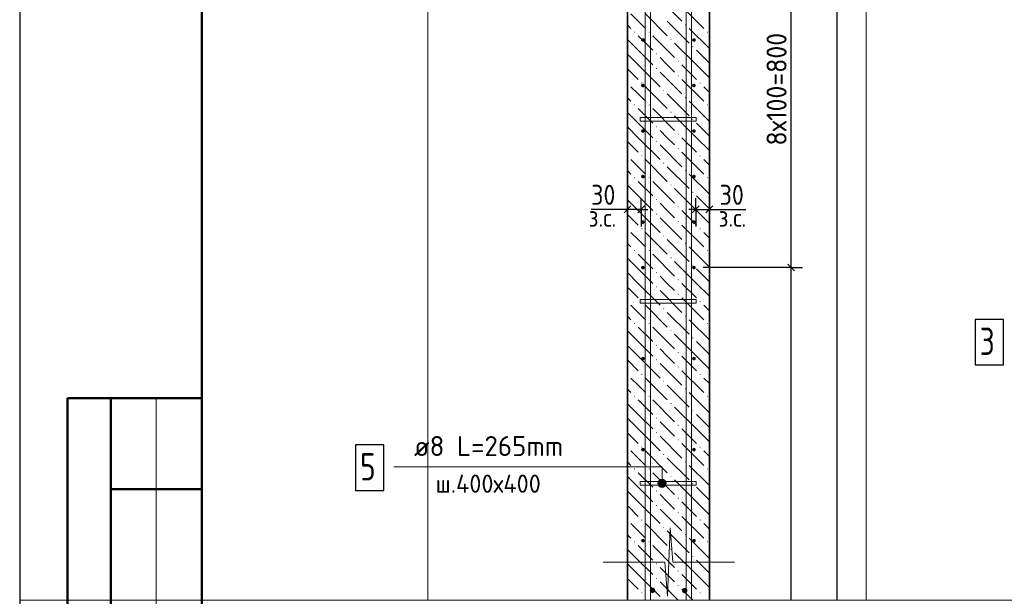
# Model space of a CAD drawing. Header units: millimetres. Extents: x 0 to 21005, y -5 to 14850.
# Tile 3 of 19: x 0 to 5407, y 6661 to 9828. Entities that reach past the tile are written whole.
import ezdxf

# ---------------------------------------------------------------- set-up
doc = ezdxf.new("R2010")
doc.units = ezdxf.units.MM
for name, color, linetype, lineweight in [('Standard', 7, 'Continuous', 25), ('Позиционная метка линия выноска', 7, 'Continuous', 13), ('Стена обрамление Г-обр.', 7, 'Continuous', 25), ('Стена фоновая арматура У1', 7, 'Continuous', 25), ('Стена фоновая арматура Х1', 7, 'Continuous', 25), ('Стена фоновая затяжка С-обр.', 7, 'Continuous', 25)]:
    doc.layers.add(name, color=color, linetype=linetype, lineweight=lineweight)
doc.layers.add('ЖБ Стена верхний уровень', color=7, linetype='Continuous', lineweight=25, true_color=0x006e00)
doc.layers.add('Размерная выноска', color=7, linetype='Continuous')
doc.styles.add('ISOCPEUR', font='txt')

msp = doc.modelspace()

# ---------------------------------------------------------------- hatches: boundary and pattern name
at = {"layer": 'ЖБ Стена верхний уровень', "linetype": 'Continuous', "lineweight": 18, "transparency": 33554687}
for points in [[(3653.3, 9799.9), (3656.6, 9803.2), (3659.9, 9799.9), (3656.6, 9796.7)], [(3373.3, 9759.9), (3376.6, 9763.2), (3379.9, 9759.9), (3376.6, 9756.7)], [(3453.3, 9759.9), (3456.6, 9763.2), (3459.9, 9759.9), (3456.6, 9756.7)], [(3773.3, 9759.9), (3776.6, 9763.2), (3779.9, 9759.9), (3776.6, 9756.7)], [(3573.3, 9719.9), (3576.6, 9723.2), (3579.9, 9719.9), (3576.6, 9716.7)], [(3693.4, 9679.9), (3696.6, 9683.2), (3699.9, 9679.9), (3696.6, 9676.7)], [(3493.4, 9639.9), (3496.6, 9643.2), (3499.9, 9639.9), (3496.6, 9636.7)], [(3613.3, 9599.9), (3616.6, 9603.2), (3619.9, 9599.9), (3616.6, 9596.7)], [(3493.4, 9559.9), (3496.6, 9563.2), (3499.9, 9559.9), (3496.6, 9556.7)], [(3613.3, 9519.9), (3616.6, 9523.2), (3619.9, 9519.9), (3616.6, 9516.7)], [(3337.6, 9482.1), (3339.9, 9479.9), (3337.6, 9477.7)], [(3413.3, 9479.9), (3416.6, 9483.2), (3419.9, 9479.9), (3416.6, 9476.7)], [(3733.4, 9479.9), (3736.6, 9483.2), (3739.9, 9479.9), (3736.6, 9476.7)], [(3533.4, 9439.9), (3536.6, 9443.2), (3539.9, 9439.9), (3536.6, 9436.7)], [(3373.3, 9359.9), (3376.6, 9363.2), (3379.9, 9359.9), (3376.6, 9356.7)], [(3453.3, 9359.9), (3456.6, 9363.2), (3459.9, 9359.9), (3456.6, 9356.7)], [(3653.3, 9399.9), (3656.6, 9403.2), (3659.9, 9399.9), (3656.6, 9396.7)], [(3773.3, 9359.9), (3776.6, 9363.2), (3779.9, 9359.9), (3776.6, 9356.7)], [(3573.3, 9319.9), (3576.6, 9323.2), (3579.9, 9319.9), (3576.6, 9316.7)], [(3693.4, 9279.9), (3696.6, 9283.2), (3699.9, 9279.9), (3696.6, 9276.7)], [(3493.4, 9239.9), (3496.6, 9243.2), (3499.9, 9239.9), (3496.6, 9236.7)], [(3613.3, 9199.9), (3616.6, 9203.2), (3619.9, 9199.9), (3616.6, 9196.7)], [(3493.4, 9159.9), (3496.6, 9163.2), (3499.9, 9159.9), (3496.6, 9156.7)], [(3613.3, 9119.9), (3616.6, 9123.2), (3619.9, 9119.9), (3616.6, 9116.7)], [(3337.6, 9082.1), (3339.9, 9079.9), (3337.6, 9077.7)], [(3413.3, 9079.9), (3416.6, 9083.2), (3419.9, 9079.9), (3416.6, 9076.7)], [(3533.4, 9039.9), (3536.6, 9043.2), (3539.9, 9039.9), (3536.6, 9036.7)], [(3733.4, 9079.9), (3736.6, 9083.2), (3739.9, 9079.9), (3736.6, 9076.7)], [(3653.3, 8999.9), (3656.6, 9003.2), (3659.9, 8999.9), (3656.6, 8996.7)], [(3373.3, 8959.9), (3376.6, 8963.2), (3379.9, 8959.9), (3376.6, 8956.7)], [(3453.3, 8959.9), (3456.6, 8963.2), (3459.9, 8959.9), (3456.6, 8956.7)], [(3573.3, 8919.9), (3576.6, 8923.2), (3579.9, 8919.9), (3576.6, 8916.7)], [(3773.3, 8959.9), (3776.6, 8963.2), (3779.9, 8959.9), (3776.6, 8956.7)], [(3693.4, 8879.9), (3696.6, 8883.2), (3699.9, 8879.9), (3696.6, 8876.7)], [(3493.4, 8839.9), (3496.6, 8843.2), (3499.9, 8839.9), (3496.6, 8836.7)], [(3493.4, 8759.9), (3496.6, 8763.2), (3499.9, 8759.9), (3496.6, 8756.7)], [(3613.3, 8799.9), (3616.6, 8803.2), (3619.9, 8799.9), (3616.6, 8796.7)], [(3613.3, 8719.9), (3616.6, 8723.2), (3619.9, 8719.9), (3616.6, 8716.7)], [(3337.6, 8682.1), (3339.9, 8679.9), (3337.6, 8677.7)], [(3413.3, 8679.9), (3416.6, 8683.2), (3419.9, 8679.9), (3416.6, 8676.7)], [(3733.4, 8679.9), (3736.6, 8683.2), (3739.9, 8679.9), (3736.6, 8676.7)], [(3533.4, 8639.9), (3536.6, 8643.2), (3539.9, 8639.9), (3536.6, 8636.7)], [(3653.3, 8599.9), (3656.6, 8603.2), (3659.9, 8599.9), (3656.6, 8596.7)], [(3373.3, 8559.9), (3376.6, 8563.2), (3379.9, 8559.9), (3376.6, 8556.7)], [(3453.3, 8559.9), (3456.6, 8563.2), (3459.9, 8559.9), (3456.6, 8556.7)], [(3773.3, 8559.9), (3776.6, 8563.2), (3779.9, 8559.9), (3776.6, 8556.7)], [(3573.3, 8519.9), (3576.6, 8523.2), (3579.9, 8519.9), (3576.6, 8516.7)], [(3493.4, 8439.9), (3496.6, 8443.2), (3499.9, 8439.9), (3496.6, 8436.7)], [(3693.4, 8479.9), (3696.6, 8483.2), (3699.9, 8479.9), (3696.6, 8476.7)], [(3613.3, 8399.9), (3616.6, 8403.2), (3619.9, 8399.9), (3616.6, 8396.7)], [(3493.4, 8359.9), (3496.6, 8363.2), (3499.9, 8359.9), (3496.6, 8356.7)], [(3337.6, 8282.1), (3339.9, 8279.9), (3337.6, 8277.7)], [(3413.3, 8279.9), (3416.6, 8283.2), (3419.9, 8279.9), (3416.6, 8276.7)], [(3613.3, 8319.9), (3616.6, 8323.2), (3619.9, 8319.9), (3616.6, 8316.7)], [(3733.4, 8279.9), (3736.6, 8283.2), (3739.9, 8279.9), (3736.6, 8276.7)], [(3533.4, 8239.9), (3536.6, 8243.2), (3539.9, 8239.9), (3536.6, 8236.7)], [(3653.3, 8199.9), (3656.6, 8203.2), (3659.9, 8199.9), (3656.6, 8196.7)], [(3373.3, 8159.9), (3376.6, 8163.2), (3379.9, 8159.9), (3376.6, 8156.7)], [(3453.3, 8159.9), (3456.6, 8163.2), (3459.9, 8159.9), (3456.6, 8156.7)], [(3573.3, 8119.9), (3576.6, 8123.2), (3579.9, 8119.9), (3576.6, 8116.7)], [(3773.3, 8159.9), (3776.6, 8163.2), (3779.9, 8159.9), (3776.6, 8156.7)], [(3693.4, 8079.9), (3696.6, 8083.2), (3699.9, 8079.9), (3696.6, 8076.7)], [(3493.4, 8039.9), (3496.6, 8043.2), (3499.9, 8039.9), (3496.6, 8036.7)], [(3613.3, 7999.9), (3616.6, 8003.2), (3619.9, 7999.9), (3616.6, 7996.7)], [(3493.4, 7959.9), (3496.6, 7963.2), (3499.9, 7959.9), (3496.6, 7956.7)], [(3613.3, 7919.9), (3616.6, 7923.2), (3619.9, 7919.9), (3616.6, 7916.7)], [(3337.6, 7882.1), (3339.9, 7879.9), (3337.6, 7877.7)], [(3413.3, 7879.9), (3416.6, 7883.2), (3419.9, 7879.9), (3416.6, 7876.7)], [(3533.4, 7839.9), (3536.6, 7843.2), (3539.9, 7839.9), (3536.6, 7836.7)], [(3733.4, 7879.9), (3736.6, 7883.2), (3739.9, 7879.9), (3736.6, 7876.7)], [(3653.3, 7799.9), (3656.6, 7803.2), (3659.9, 7799.9), (3656.6, 7796.7)], [(3373.3, 7759.9), (3376.6, 7763.2), (3379.9, 7759.9), (3376.6, 7756.7)], [(3453.3, 7759.9), (3456.6, 7763.2), (3459.9, 7759.9), (3456.6, 7756.7)], [(3773.3, 7759.9), (3776.6, 7763.2), (3779.9, 7759.9), (3776.6, 7756.7)], [(3573.3, 7719.9), (3576.6, 7723.2), (3579.9, 7719.9), (3576.6, 7716.7)], [(3693.4, 7679.9), (3696.6, 7683.2), (3699.9, 7679.9), (3696.6, 7676.7)], [(3493.4, 7639.9), (3496.6, 7643.2), (3499.9, 7639.9), (3496.6, 7636.7)], [(3613.3, 7599.9), (3616.6, 7603.2), (3619.9, 7599.9), (3616.6, 7596.7)], [(3493.4, 7559.9), (3496.6, 7563.2), (3499.9, 7559.9), (3496.6, 7556.7)], [(3613.3, 7519.9), (3616.6, 7523.2), (3619.9, 7519.9), (3616.6, 7516.7)], [(3337.6, 7482.1), (3339.9, 7479.9), (3337.6, 7477.7)], [(3413.3, 7479.9), (3416.6, 7483.2), (3419.9, 7479.9), (3416.6, 7476.7)], [(3733.4, 7479.9), (3736.6, 7483.2), (3739.9, 7479.9), (3736.6, 7476.7)], [(3533.4, 7439.9), (3536.6, 7443.2), (3539.9, 7439.9), (3536.6, 7436.7)], [(3373.3, 7359.9), (3376.6, 7363.2), (3379.9, 7359.9), (3376.6, 7356.7)], [(3453.3, 7359.9), (3456.6, 7363.2), (3459.9, 7359.9), (3456.6, 7356.7)], [(3653.3, 7399.9), (3656.6, 7403.2), (3659.9, 7399.9), (3656.6, 7396.7)], [(3773.3, 7359.9), (3776.6, 7363.2), (3779.9, 7359.9), (3776.6, 7356.7)], [(3573.3, 7319.9), (3576.6, 7323.2), (3579.9, 7319.9), (3576.6, 7316.7)], [(3693.4, 7279.9), (3696.6, 7283.2), (3699.9, 7279.9), (3696.6, 7276.7)], [(3493.4, 7239.9), (3496.6, 7243.2), (3499.9, 7239.9), (3496.6, 7236.7)], [(3613.3, 7199.9), (3616.6, 7203.2), (3619.9, 7199.9), (3616.6, 7196.7)], [(3493.4, 7159.9), (3496.6, 7163.2), (3499.9, 7159.9), (3496.6, 7156.7)], [(3613.3, 7119.9), (3616.6, 7123.2), (3619.9, 7119.9), (3616.6, 7116.7)], [(3337.6, 7082.1), (3339.9, 7079.9), (3337.6, 7077.7)], [(3413.3, 7079.9), (3416.6, 7083.2), (3419.9, 7079.9), (3416.6, 7076.7)], [(3533.4, 7039.9), (3536.6, 7043.2), (3539.9, 7039.9), (3536.6, 7036.7)], [(3733.4, 7079.9), (3736.6, 7083.2), (3739.9, 7079.9), (3736.6, 7076.7)], [(3653.3, 6999.9), (3656.6, 7003.2), (3659.9, 6999.9), (3656.6, 6996.7)], [(3373.3, 6959.9), (3376.6, 6963.2), (3379.9, 6959.9), (3376.6, 6956.7)], [(3453.3, 6959.9), (3456.6, 6963.2), (3459.9, 6959.9), (3456.6, 6956.7)], [(3573.3, 6919.9), (3576.6, 6923.2), (3579.9, 6919.9), (3576.6, 6916.7)], [(3773.3, 6959.9), (3776.6, 6963.2), (3779.9, 6959.9), (3776.6, 6956.7)], [(3693.4, 6879.9), (3696.6, 6883.2), (3699.9, 6879.9), (3696.6, 6876.7)], [(3493.4, 6839.9), (3496.6, 6843.2), (3499.9, 6839.9), (3496.6, 6836.7)], [(3493.4, 6759.9), (3496.6, 6763.2), (3499.9, 6759.9), (3496.6, 6756.7)], [(3613.3, 6799.9), (3616.6, 6803.2), (3619.9, 6799.9), (3616.6, 6796.7)], [(3613.3, 6719.9), (3616.6, 6723.2), (3619.9, 6719.9), (3616.6, 6716.7)], [(3337.6, 6682.1), (3339.9, 6679.9), (3337.6, 6677.7)], [(3413.3, 6679.9), (3416.6, 6683.2), (3419.9, 6679.9), (3416.6, 6676.7)], [(3733.4, 6679.9), (3736.6, 6683.2), (3739.9, 6679.9), (3736.6, 6676.7)]]:
    msp.add_hatch(color=7, dxfattribs=at).paths.add_polyline_path(points, flags=16)
at = {"layer": 'Позиционная метка линия выноска', "linetype": 'Continuous', "lineweight": 13, "transparency": 33554687}
for points in [[(3538.8, 7300.8), (3516.3, 7300.8), (3508.2, 7292.7)], [(3538.8, 7300.8), (3508.2, 7292.7), (3546.9, 7292.7)], [(3516.3, 7300.8), (3538.8, 7300.8), (3527.6, 7304)], [(3546.9, 7292.7), (3508.2, 7292.7), (3505.1, 7281.5)], [(3546.9, 7292.7), (3505.1, 7281.5), (3550.1, 7281.5)], [(3550.1, 7281.5), (3505.1, 7281.5), (3508.2, 7270.2)], [(3550.1, 7281.5), (3508.2, 7270.2), (3546.9, 7270.2)], [(3546.9, 7270.2), (3508.2, 7270.2), (3516.3, 7262.1)], [(3546.9, 7270.2), (3516.3, 7262.1), (3538.8, 7262.1)], [(3538.8, 7262.1), (3516.3, 7262.1), (3527.6, 7259)]]:
    msp.add_hatch(color=7, dxfattribs=at).paths.add_polyline_path(points)
at = {"layer": 'Стена обрамление Г-обр.', "linetype": 'Continuous', "lineweight": 13, "transparency": 33554687}
for points in [[(3490.1, 6694), (3489, 6699.7), (3485.7, 6704.6), (3480.9, 6707.8), (3475.1, 6709), (3469.4, 6707.8), (3464.5, 6704.6), (3461.3, 6699.7), (3460.1, 6694), (3461.3, 6688.2), (3464.5, 6683.4), (3469.4, 6680.1), (3475.1, 6679), (3480.9, 6680.1), (3485.7, 6683.4), (3489, 6688.2)], [(3667.2, 6692.1), (3666, 6697.8), (3662.8, 6702.7), (3657.9, 6705.9), (3652.2, 6707), (3646.4, 6705.9), (3641.6, 6702.7), (3638.3, 6697.8), (3637.2, 6692.1), (3638.3, 6686.3), (3641.6, 6681.4), (3646.4, 6678.2), (3652.2, 6677.1), (3657.9, 6678.2), (3662.8, 6681.4), (3666, 6686.3)]]:
    msp.add_hatch(color=7, dxfattribs=at).paths.add_polyline_path(points)
at = {"layer": 'Стена фоновая арматура У1', "linetype": 'Continuous', "lineweight": 13, "transparency": 33554687}
for points in [[(3432.6, 9716.5), (3431.9, 9720.3), (3429.7, 9723.5), (3426.4, 9725.7), (3422.6, 9726.5), (3418.8, 9725.7), (3415.5, 9723.5), (3413.4, 9720.3), (3412.6, 9716.5), (3413.4, 9712.6), (3415.5, 9709.4), (3418.8, 9707.2), (3422.6, 9706.5), (3426.4, 9707.2), (3429.7, 9709.4), (3431.9, 9712.6)], [(3712.6, 9716.5), (3711.9, 9720.3), (3709.7, 9723.5), (3706.4, 9725.7), (3702.6, 9726.5), (3698.8, 9725.7), (3695.5, 9723.5), (3693.4, 9720.3), (3692.6, 9716.5), (3693.4, 9712.6), (3695.5, 9709.4), (3698.8, 9707.2), (3702.6, 9706.5), (3706.4, 9707.2), (3709.7, 9709.4), (3711.9, 9712.6)], [(3432.6, 9466.5), (3431.9, 9470.3), (3429.7, 9473.5), (3426.4, 9475.7), (3422.6, 9476.5), (3418.8, 9475.7), (3415.5, 9473.5), (3413.4, 9470.3), (3412.6, 9466.5), (3413.4, 9462.6), (3415.5, 9459.4), (3418.8, 9457.2), (3422.6, 9456.5), (3426.4, 9457.2), (3429.7, 9459.4), (3431.9, 9462.6)], [(3712.6, 9466.5), (3711.9, 9470.3), (3709.7, 9473.5), (3706.4, 9475.7), (3702.6, 9476.5), (3698.8, 9475.7), (3695.5, 9473.5), (3693.4, 9470.3), (3692.6, 9466.5), (3693.4, 9462.6), (3695.5, 9459.4), (3698.8, 9457.2), (3702.6, 9456.5), (3706.4, 9457.2), (3709.7, 9459.4), (3711.9, 9462.6)], [(3432.6, 9216.5), (3431.9, 9220.3), (3429.7, 9223.5), (3426.4, 9225.7), (3422.6, 9226.5), (3418.8, 9225.7), (3415.5, 9223.5), (3413.4, 9220.3), (3412.6, 9216.5), (3413.4, 9212.6), (3415.5, 9209.4), (3418.8, 9207.2), (3422.6, 9206.5), (3426.4, 9207.2), (3429.7, 9209.4), (3431.9, 9212.6)], [(3712.6, 9216.5), (3711.9, 9220.3), (3709.7, 9223.5), (3706.4, 9225.7), (3702.6, 9226.5), (3698.8, 9225.7), (3695.5, 9223.5), (3693.4, 9220.3), (3692.6, 9216.5), (3693.4, 9212.6), (3695.5, 9209.4), (3698.8, 9207.2), (3702.6, 9206.5), (3706.4, 9207.2), (3709.7, 9209.4), (3711.9, 9212.6)], [(3432.6, 8966.5), (3431.9, 8970.3), (3429.7, 8973.5), (3426.4, 8975.7), (3422.6, 8976.5), (3418.8, 8975.7), (3415.5, 8973.5), (3413.4, 8970.3), (3412.6, 8966.5), (3413.4, 8962.6), (3415.5, 8959.4), (3418.8, 8957.2), (3422.6, 8956.5), (3426.4, 8957.2), (3429.7, 8959.4), (3431.9, 8962.6)], [(3712.6, 8966.5), (3711.9, 8970.3), (3709.7, 8973.5), (3706.4, 8975.7), (3702.6, 8976.5), (3698.8, 8975.7), (3695.5, 8973.5), (3693.4, 8970.3), (3692.6, 8966.5), (3693.4, 8962.6), (3695.5, 8959.4), (3698.8, 8957.2), (3702.6, 8956.5), (3706.4, 8957.2), (3709.7, 8959.4), (3711.9, 8962.6)], [(3432.6, 8716.5), (3431.9, 8720.3), (3429.7, 8723.5), (3426.4, 8725.7), (3422.6, 8726.5), (3418.8, 8725.7), (3415.5, 8723.5), (3413.4, 8720.3), (3412.6, 8716.5), (3413.4, 8712.6), (3415.5, 8709.4), (3418.8, 8707.2), (3422.6, 8706.5), (3426.4, 8707.2), (3429.7, 8709.4), (3431.9, 8712.6)], [(3712.6, 8716.5), (3711.9, 8720.3), (3709.7, 8723.5), (3706.4, 8725.7), (3702.6, 8726.5), (3698.8, 8725.7), (3695.5, 8723.5), (3693.4, 8720.3), (3692.6, 8716.5), (3693.4, 8712.6), (3695.5, 8709.4), (3698.8, 8707.2), (3702.6, 8706.5), (3706.4, 8707.2), (3709.7, 8709.4), (3711.9, 8712.6)], [(3432.6, 8466.5), (3431.9, 8470.3), (3429.7, 8473.5), (3426.4, 8475.7), (3422.6, 8476.5), (3418.8, 8475.7), (3415.5, 8473.5), (3413.4, 8470.3), (3412.6, 8466.5), (3413.4, 8462.6), (3415.5, 8459.4), (3418.8, 8457.2), (3422.6, 8456.5), (3426.4, 8457.2), (3429.7, 8459.4), (3431.9, 8462.6)], [(3712.6, 8466.5), (3711.9, 8470.3), (3709.7, 8473.5), (3706.4, 8475.7), (3702.6, 8476.5), (3698.8, 8475.7), (3695.5, 8473.5), (3693.4, 8470.3), (3692.6, 8466.5), (3693.4, 8462.6), (3695.5, 8459.4), (3698.8, 8457.2), (3702.6, 8456.5), (3706.4, 8457.2), (3709.7, 8459.4), (3711.9, 8462.6)], [(3432.6, 7966.5), (3431.9, 7970.3), (3429.7, 7973.5), (3426.4, 7975.7), (3422.6, 7976.5), (3418.8, 7975.7), (3415.5, 7973.5), (3413.4, 7970.3), (3412.6, 7966.5), (3413.4, 7962.6), (3415.5, 7959.4), (3418.8, 7957.2), (3422.6, 7956.5), (3426.4, 7957.2), (3429.7, 7959.4), (3431.9, 7962.6)], [(3712.6, 7966.5), (3711.9, 7970.3), (3709.7, 7973.5), (3706.4, 7975.7), (3702.6, 7976.5), (3698.8, 7975.7), (3695.5, 7973.5), (3693.4, 7970.3), (3692.6, 7966.5), (3693.4, 7962.6), (3695.5, 7959.4), (3698.8, 7957.2), (3702.6, 7956.5), (3706.4, 7957.2), (3709.7, 7959.4), (3711.9, 7962.6)], [(3432.6, 7466.5), (3431.9, 7470.3), (3429.7, 7473.5), (3426.4, 7475.7), (3422.6, 7476.5), (3418.8, 7475.7), (3415.5, 7473.5), (3413.4, 7470.3), (3412.6, 7466.5), (3413.4, 7462.6), (3415.5, 7459.4), (3418.8, 7457.2), (3422.6, 7456.5), (3426.4, 7457.2), (3429.7, 7459.4), (3431.9, 7462.6)], [(3712.6, 7466.5), (3711.9, 7470.3), (3709.7, 7473.5), (3706.4, 7475.7), (3702.6, 7476.5), (3698.8, 7475.7), (3695.5, 7473.5), (3693.4, 7470.3), (3692.6, 7466.5), (3693.4, 7462.6), (3695.5, 7459.4), (3698.8, 7457.2), (3702.6, 7456.5), (3706.4, 7457.2), (3709.7, 7459.4), (3711.9, 7462.6)], [(3432.6, 6966.5), (3431.9, 6970.3), (3429.7, 6973.5), (3426.4, 6975.7), (3422.6, 6976.5), (3418.8, 6975.7), (3415.5, 6973.5), (3413.4, 6970.3), (3412.6, 6966.5), (3413.4, 6962.6), (3415.5, 6959.4), (3418.8, 6957.2), (3422.6, 6956.5), (3426.4, 6957.2), (3429.7, 6959.4), (3431.9, 6962.6)], [(3712.6, 6966.5), (3711.9, 6970.3), (3709.7, 6973.5), (3706.4, 6975.7), (3702.6, 6976.5), (3698.8, 6975.7), (3695.5, 6973.5), (3693.4, 6970.3), (3692.6, 6966.5), (3693.4, 6962.6), (3695.5, 6959.4), (3698.8, 6957.2), (3702.6, 6956.5), (3706.4, 6957.2), (3709.7, 6959.4), (3711.9, 6962.6)]]:
    msp.add_hatch(color=7, dxfattribs=at).paths.add_polyline_path(points)

# ---------------------------------------------------------------- linework, layer by layer
at = {"layer": 'Standard', "color": 7, "linetype": 'Continuous', "lineweight": 25, "transparency": 33554687}
for p, q in [((1000, 14600), (1000, 529.1)), ((3356.4, 8804.9), (3318.9, 8767.4)), ((3431.4, 8804.9), (3393.9, 8767.4)), ((3693.9, 8767.4), (3731.4, 8804.9)), ((3768.9, 8767.4), (3806.4, 8804.9)), ((4255.3, 8447.7), (4217.8, 8485.2))]:
    msp.add_line(p, q, dxfattribs=at)
at = {"layer": 'Standard', "color": 7, "linetype": 'Continuous', "lineweight": -3, "transparency": 33554687}
for p, q in [((4487.4, 10666.5), (4487.4, 6639.8)), ((4236.5, 8466.5), (4236.5, 10466.5)), ((3337.6, 8786.1), (3300.1, 8786.1)), ((3412.6, 8786.1), (3337.6, 8786.1)), ((3412.6, 8786.1), (3450.1, 8786.1)), ((3712.6, 8786.1), (3675.1, 8786.1)), ((3712.6, 8786.1), (3787.6, 8786.1)), ((3787.6, 8786.1), (3825.1, 8786.1))]:
    msp.add_line(p, q, dxfattribs=at)
at = {"layer": 'Standard', "color": 251, "linetype": 'Continuous', "lineweight": -3, "true_color": 0x656565, "transparency": 33554687}
for p, q in [((3337.6, 8786.1), (3337.6, 8848.6)), ((3412.6, 8786.1), (3412.6, 8848.6)), ((3712.6, 8786.1), (3712.6, 8848.6)), ((3787.6, 8786.1), (3787.6, 8848.6)), ((3337.6, 8786.1), (3337.6, 8723.6)), ((3337.6, 8786.1), (3337.6, 8786.1)), ((3412.6, 8786.1), (3412.6, 8723.6)), ((3412.6, 8786.1), (3412.6, 8692.3)), ((3712.6, 8786.1), (3712.6, 8723.6)), ((3712.6, 8786.1), (3712.6, 8692.3)), ((3787.6, 8786.1), (3787.6, 8723.6)), ((3787.6, 8786.1), (3787.6, 8786.1)), ((4236.5, 8466.5), (4174, 8466.5)), ((4236.5, 8466.5), (4299, 8466.5))]:
    msp.add_line(p, q, dxfattribs=at)
at = {"layer": 'Standard', "color": 7, "linetype": 'Continuous', "lineweight": 50, "transparency": 33554687}
for p, q in [((3.1, 7750), (0, 7750)), ((1000, 7750), (263.4, 7750)), ((263.4, 7750), (263.4, 4500)), ((263.4, 7750), (263.4, 4500)), ((500, 7750), (500, 4500)), ((1000, 7250), (500, 7250))]:
    msp.add_line(p, q, dxfattribs=at)
at = {"layer": 'Standard', "color": 7, "linetype": 'Continuous', "lineweight": 13, "transparency": 33554687}
for p, q in [((750, 7750), (750, 4500)), ((3571.7, 7036.8), (3557.3, 6661.8)), ((3586.2, 6849.3), (3571.7, 7036.8)), ((3203.9, 6849.3), (3203.9, 6849.3)), ((3542.9, 6849.3), (3203.9, 6849.3)), ((3557.3, 6661.8), (3542.9, 6849.3)), ((3925.1, 6849.3), (3586.2, 6849.3))]:
    msp.add_line(p, q, dxfattribs=at)
at = {"layer": 'Standard', "color": 7, "linetype": 'Continuous', "lineweight": 25, "transparency": 33554687}
msp.add_lwpolyline([(0, 0), (21000, 0), (21000, 14850), (0, 14850), (0, 0)], close=True, dxfattribs=at)
at = {"layer": 'Standard', "color": 7, "linetype": 'Continuous', "lineweight": 13, "transparency": 33554687}
msp.add_lwpolyline([(8802.4, 14850), (0, 14850), (0, 6639.8), (8802.4, 6639.8), (8802.4, 14850)], dxfattribs=at)
at = {"layer": 'Standard', "color": 7, "linetype": 'Continuous', "lineweight": 50, "transparency": 33554687}
msp.add_lwpolyline([(1000, 14600), (20750, 14600), (20750, 250), (1000, 250), (1000, 14600)], close=True, dxfattribs=at)
at = {"layer": 'Standard', "color": 254, "linetype": 'Continuous', "lineweight": 13, "true_color": 0xc4c4ff, "transparency": 33554687}
msp.add_lwpolyline([(4649, 6639.8), (4649, 14032.1), (2241.5, 14032.1), (2241.5, 6639.8)], dxfattribs=at)
at = {"layer": 'Standard', "color": 251, "linetype": 'Continuous', "lineweight": -3, "true_color": 0x656565, "transparency": 33554687}
msp.add_lwpolyline([(4236.5, 8466.5), (4228, 8466.5), (4228, 8466.5), (4228, 8466.5), (4228, 8466.5), (3752.6, 8466.5)], dxfattribs=at)
at = {"layer": 'Standard', "color": 7, "linetype": 'Continuous', "lineweight": -3, "transparency": 33554687}
msp.add_lwpolyline([(4236.5, 6639.8), (4236.5, 6674.7), (4236.5, 6674.7), (4236.5, 8466.5)], dxfattribs=at)
at = {"layer": 'ЖБ Стена верхний уровень', "color": 7, "linetype": 'Continuous', "lineweight": 35, "transparency": 33554687}
for p, q in [((3337.6, 10666.5), (3337.6, 6639.8)), ((3787.6, 6639.8), (3787.6, 10666.5))]:
    msp.add_line(p, q, dxfattribs=at)
at = {"layer": 'ЖБ Стена верхний уровень', "color": 9, "linetype": 'Continuous', "lineweight": 18, "true_color": 0xc7c7c7, "transparency": 33554687}
for p, q in [((3516.6, 9939.9), (3636.6, 9819.9)), ((3636.6, 9899.9), (3756.6, 9779.9)), ((3396.6, 9819.9), (3356.6, 9859.9)), ((3436.6, 9859.9), (3556.6, 9739.9)), ((3337.6, 9798.9), (3356.6, 9779.9)), ((3436.6, 9779.9), (3396.6, 9819.9)), ((3556.6, 9819.9), (3676.6, 9699.9)), ((3396.6, 9739.9), (3476.6, 9659.9)), ((3476.6, 9739.9), (3596.6, 9619.9)), ((3787.6, 9668.9), (3676.6, 9779.9)), ((3396.6, 9659.9), (3337.6, 9718.9)), ((3716.6, 9579.9), (3596.6, 9699.9)), ((3337.6, 9638.9), (3396.6, 9579.9)), ((3396.6, 9659.9), (3476.6, 9579.9)), ((3716.6, 9659.9), (3787.6, 9588.9)), ((3396.6, 9579.9), (3516.6, 9459.9)), ((3556.6, 9579.9), (3516.6, 9619.9)), ((3596.6, 9539.9), (3556.6, 9579.9)), ((3636.6, 9579.9), (3716.6, 9499.9)), ((3716.6, 9579.9), (3787.6, 9508.9)), ((3337.6, 9558.9), (3396.6, 9499.9)), ((3516.6, 9539.9), (3636.6, 9419.9)), ((3636.6, 9499.9), (3756.6, 9379.9)), ((3396.6, 9419.9), (3356.6, 9459.9)), ((3436.6, 9379.9), (3396.6, 9419.9)), ((3436.6, 9459.9), (3556.6, 9339.9)), ((3556.6, 9419.9), (3676.6, 9299.9)), ((3787.6, 9428.9), (3756.6, 9459.9)), ((3337.6, 9398.9), (3356.6, 9379.9)), ((3787.6, 9268.9), (3676.6, 9379.9)), ((3396.6, 9259.9), (3337.6, 9318.9)), ((3396.6, 9339.9), (3476.6, 9259.9)), ((3476.6, 9339.9), (3596.6, 9219.9)), ((3396.6, 9259.9), (3476.6, 9179.9)), ((3716.6, 9179.9), (3596.6, 9299.9)), ((3716.6, 9259.9), (3787.6, 9188.9)), ((3337.6, 9238.9), (3396.6, 9179.9)), ((3556.6, 9179.9), (3516.6, 9219.9)), ((3337.6, 9158.9), (3396.6, 9099.9)), ((3396.6, 9179.9), (3516.6, 9059.9)), ((3516.6, 9139.9), (3636.6, 9019.9)), ((3596.6, 9139.9), (3556.6, 9179.9)), ((3636.6, 9179.9), (3716.6, 9099.9)), ((3716.6, 9179.9), (3787.6, 9108.9)), ((3636.6, 9099.9), (3756.6, 8979.9)), ((3396.6, 9019.9), (3356.6, 9059.9)), ((3436.6, 9059.9), (3556.6, 8939.9)), ((3787.6, 9028.9), (3756.6, 9059.9)), ((3337.6, 8998.9), (3356.6, 8979.9)), ((3436.6, 8979.9), (3396.6, 9019.9)), ((3556.6, 9019.9), (3676.6, 8899.9)), ((3787.6, 8868.9), (3676.6, 8979.9)), ((3396.6, 8939.9), (3476.6, 8859.9)), ((3476.6, 8939.9), (3596.6, 8819.9)), ((3396.6, 8859.9), (3337.6, 8918.9)), ((3716.6, 8779.9), (3596.6, 8899.9)), ((3337.6, 8838.9), (3396.6, 8779.9)), ((3396.6, 8859.9), (3476.6, 8779.9)), ((3556.6, 8779.9), (3516.6, 8819.9)), ((3716.6, 8859.9), (3787.6, 8788.9)), ((3396.6, 8779.9), (3516.6, 8659.9)), ((3596.6, 8739.9), (3556.6, 8779.9)), ((3636.6, 8779.9), (3716.6, 8699.9)), ((3716.6, 8779.9), (3787.6, 8708.9)), ((3337.6, 8758.9), (3396.6, 8699.9)), ((3516.6, 8739.9), (3636.6, 8619.9)), ((3396.6, 8619.9), (3356.6, 8659.9)), ((3436.6, 8659.9), (3556.6, 8539.9)), ((3636.6, 8699.9), (3756.6, 8579.9)), ((3787.6, 8628.9), (3756.6, 8659.9)), ((3337.6, 8598.9), (3356.6, 8579.9)), ((3436.6, 8579.9), (3396.6, 8619.9)), ((3556.6, 8619.9), (3676.6, 8499.9)), ((3787.6, 8468.9), (3676.6, 8579.9)), ((3396.6, 8459.9), (3337.6, 8518.9)), ((3396.6, 8539.9), (3476.6, 8459.9)), ((3476.6, 8539.9), (3596.6, 8419.9)), ((3716.6, 8379.9), (3596.6, 8499.9)), ((3337.6, 8438.9), (3396.6, 8379.9)), ((3396.6, 8459.9), (3476.6, 8379.9)), ((3716.6, 8459.9), (3787.6, 8388.9)), ((3556.6, 8379.9), (3516.6, 8419.9)), ((3337.6, 8358.9), (3396.6, 8299.9)), ((3396.6, 8379.9), (3516.6, 8259.9)), ((3516.6, 8339.9), (3636.6, 8219.9)), ((3596.6, 8339.9), (3556.6, 8379.9)), ((3636.6, 8379.9), (3716.6, 8299.9)), ((3716.6, 8379.9), (3787.6, 8308.9)), ((3636.6, 8299.9), (3756.6, 8179.9)), ((3396.6, 8219.9), (3356.6, 8259.9)), ((3436.6, 8179.9), (3396.6, 8219.9)), ((3436.6, 8259.9), (3556.6, 8139.9)), ((3556.6, 8219.9), (3676.6, 8099.9)), ((3787.6, 8228.9), (3756.6, 8259.9)), ((3337.6, 8198.9), (3356.6, 8179.9)), ((3787.6, 8068.9), (3676.6, 8179.9)), ((3396.6, 8059.9), (3337.6, 8118.9)), ((3396.6, 8139.9), (3476.6, 8059.9)), ((3476.6, 8139.9), (3596.6, 8019.9)), ((3396.6, 8059.9), (3476.6, 7979.9)), ((3716.6, 7979.9), (3596.6, 8099.9)), ((3716.6, 8059.9), (3787.6, 7988.9)), ((3337.6, 8038.9), (3396.6, 7979.9)), ((3556.6, 7979.9), (3516.6, 8019.9)), ((3337.6, 7958.9), (3396.6, 7899.9)), ((3396.6, 7979.9), (3516.6, 7859.9)), ((3596.6, 7939.9), (3556.6, 7979.9)), ((3636.6, 7979.9), (3716.6, 7899.9)), ((3716.6, 7979.9), (3787.6, 7908.9)), ((3516.6, 7939.9), (3636.6, 7819.9)), ((3636.6, 7899.9), (3756.6, 7779.9)), ((3396.6, 7819.9), (3356.6, 7859.9)), ((3436.6, 7859.9), (3556.6, 7739.9)), ((3787.6, 7828.9), (3756.6, 7859.9)), ((3337.6, 7798.9), (3356.6, 7779.9)), ((3436.6, 7779.9), (3396.6, 7819.9)), ((3556.6, 7819.9), (3676.6, 7699.9)), ((3396.6, 7739.9), (3476.6, 7659.9)), ((3476.6, 7739.9), (3596.6, 7619.9)), ((3787.6, 7668.9), (3676.6, 7779.9)), ((3396.6, 7659.9), (3337.6, 7718.9)), ((3716.6, 7579.9), (3596.6, 7699.9)), ((3337.6, 7638.9), (3396.6, 7579.9)), ((3396.6, 7659.9), (3476.6, 7579.9)), ((3716.6, 7659.9), (3787.6, 7588.9)), ((3396.6, 7579.9), (3516.6, 7459.9)), ((3556.6, 7579.9), (3516.6, 7619.9)), ((3596.6, 7539.9), (3556.6, 7579.9)), ((3636.6, 7579.9), (3716.6, 7499.9)), ((3716.6, 7579.9), (3787.6, 7508.9)), ((3337.6, 7558.9), (3396.6, 7499.9)), ((3516.6, 7539.9), (3636.6, 7419.9)), ((3636.6, 7499.9), (3756.6, 7379.9)), ((3396.6, 7419.9), (3356.6, 7459.9)), ((3436.6, 7379.9), (3396.6, 7419.9)), ((3436.6, 7459.9), (3556.6, 7339.9)), ((3556.6, 7419.9), (3676.6, 7299.9)), ((3787.6, 7428.9), (3756.6, 7459.9)), ((3337.6, 7398.9), (3356.6, 7379.9)), ((3787.6, 7268.9), (3676.6, 7379.9)), ((3396.6, 7259.9), (3337.6, 7318.9)), ((3396.6, 7339.9), (3476.6, 7259.9)), ((3476.6, 7339.9), (3596.6, 7219.9)), ((3716.6, 7179.9), (3596.6, 7299.9)), ((3396.6, 7259.9), (3476.6, 7179.9)), ((3716.6, 7259.9), (3787.6, 7188.9)), ((3337.6, 7238.9), (3396.6, 7179.9)), ((3556.6, 7179.9), (3516.6, 7219.9)), ((3337.6, 7158.9), (3396.6, 7099.9)), ((3396.6, 7179.9), (3516.6, 7059.9)), ((3516.6, 7139.9), (3636.6, 7019.9)), ((3596.6, 7139.9), (3556.6, 7179.9)), ((3636.6, 7179.9), (3716.6, 7099.9)), ((3716.6, 7179.9), (3787.6, 7108.9)), ((3636.6, 7099.9), (3756.6, 6979.9)), ((3396.6, 7019.9), (3356.6, 7059.9)), ((3436.6, 7059.9), (3556.6, 6939.9)), ((3787.6, 7028.9), (3756.6, 7059.9)), ((3337.6, 6998.9), (3356.6, 6979.9)), ((3436.6, 6979.9), (3396.6, 7019.9)), ((3556.6, 7019.9), (3676.6, 6899.9)), ((3787.6, 6868.9), (3676.6, 6979.9)), ((3396.6, 6939.9), (3476.6, 6859.9)), ((3476.6, 6939.9), (3596.6, 6819.9)), ((3396.6, 6859.9), (3337.6, 6918.9)), ((3716.6, 6779.9), (3596.6, 6899.9)), ((3337.6, 6838.9), (3396.6, 6779.9)), ((3396.6, 6859.9), (3476.6, 6779.9)), ((3556.6, 6779.9), (3516.6, 6819.9)), ((3716.6, 6859.9), (3787.6, 6788.9)), ((3396.6, 6779.9), (3516.6, 6659.9)), ((3596.6, 6739.9), (3556.6, 6779.9)), ((3636.6, 6779.9), (3716.6, 6699.9)), ((3716.6, 6779.9), (3787.6, 6708.9)), ((3337.6, 6758.9), (3396.6, 6699.9)), ((3516.6, 6739.9), (3616.7, 6639.8)), ((3636.6, 6699.9), (3696.7, 6639.8))]:
    msp.add_line(p, q, dxfattribs=at)
at = {"layer": 'Позиционная метка линия выноска', "color": 7, "linetype": 'Continuous', "lineweight": 13, "transparency": 33554687}
for p, q in [((3527.6, 7304), (3527.6, 7304)), ((3505.1, 7281.5), (3505.1, 7281.5)), ((3527.6, 7259), (3527.6, 7259)), ((3550.1, 7281.5), (3550.1, 7281.5))]:
    msp.add_line(p, q, dxfattribs=at)
msp.add_lwpolyline([(2054.6, 7372.5), (3527.6, 7372.5), (3527.6, 7281.5)], dxfattribs=at)
msp.add_circle((3527.6, 7281.5), 22.5, dxfattribs=at)
at = {"layer": 'Размерная выноска', "color": 7, "linetype": 'Continuous', "lineweight": -3, "transparency": 33554687}
for p, q in [((3337.6, 8786.1), (3137.6, 8786.1)), ((3787.6, 8786.1), (3987.6, 8786.1))]:
    msp.add_line(p, q, dxfattribs=at)
at = {"layer": 'Стена фоновая арматура Х1', "color": 7, "linetype": 'Continuous', "lineweight": 18, "transparency": 33554687}
for points in [[(3435.1, 6639.8), (3435.1, 13666.5), (3465.1, 13666.5), (3465.1, 6639.8)], [(3660.1, 6639.8), (3660.1, 13666.5), (3690.1, 13666.5), (3690.1, 6639.8)]]:
    msp.add_lwpolyline(points, dxfattribs=at)
at = {"layer": 'Стена фоновая затяжка С-обр.', "color": 98, "linetype": 'Continuous', "lineweight": 13, "true_color": 0x005000, "transparency": 33554687}
for points in [[(3715, 9271.5), (3407.5, 9271.5), (3407.5, 9291.5), (3715, 9291.5), (3715, 9271.5)], [(3715, 8271.5), (3407.5, 8271.5), (3407.5, 8291.5), (3715, 8291.5), (3715, 8271.5)], [(3715, 7271.5), (3407.5, 7271.5), (3407.5, 7291.5), (3715, 7291.5), (3715, 7271.5)]]:
    msp.add_lwpolyline(points, dxfattribs=at)
at = {"layer": 'Стена фоновая затяжка С-обр.', "color": 7, "linetype": 'Continuous', "lineweight": 25, "transparency": 33554687}
for points in [[(5247.2, 7931.6), (5402.2, 7931.6), (5402.2, 8181.6), (5247.2, 8181.6), (5247.2, 7931.6)], [(1844.5, 7242.5), (1999.5, 7242.5), (1999.5, 7492.5), (1844.5, 7492.5), (1844.5, 7242.5)]]:
    msp.add_lwpolyline(points, dxfattribs=at)

# ---------------------------------------------------------------- texts
at = {"layer": 'Standard', "color": 7, "linetype": 'Continuous', "lineweight": 25, "transparency": 33554687, "insert": (4211.5, 9136.5), "char_height": 110, "width": 722.085, "attachment_point": 7, "rotation": 90, "style": 'ISOCPEUR'}
msp.add_mtext('\\W0.94;8х100=800', dxfattribs=at)
at = {"layer": 'Standard', "color": 7, "linetype": 'Continuous', "lineweight": 25, "transparency": 33554687, "char_height": 110, "width": 201.966, "attachment_point": 7, "style": 'ISOCPEUR'}
for insert in [(3138.4, 8811.1), (3843.9, 8811.1)]:
    msp.add_mtext('\\W0.87;30', dxfattribs=dict(at, insert=insert))
at = {"layer": 'Standard', "color": 7, "linetype": 'Continuous', "lineweight": 18, "transparency": 33554687, "char_height": 100, "attachment_point": 7, "style": 'ISOCPEUR'}
for s, insert, width in [('\\W0.90;з.с.', (3124.7, 8690.6), 229.978), ('\\W0.90;з.с.', (3838.3, 8690.6), 229.971), ('\\W0.97;ш.400х400', (2283.5, 7229.4), 678.023)]:
    msp.add_mtext(s, dxfattribs=dict(at, insert=insert, width=width))
at = {"layer": 'Стена фоновая затяжка С-обр.', "color": 7, "linetype": 'Continuous', "lineweight": 13, "transparency": 33554687, "attachment_point": 7, "style": 'ISOCPEUR'}
for s, insert, char_height, width in [('\\W0.78;3', (5272.2, 7986.6), 150, 163.213), ('\\W0.98;ø8 L=265mm ', (2165.1, 7431.2), 110, 944.261), ('\\W0.78;5', (1869.5, 7297.5), 150, 163.203)]:
    msp.add_mtext(s, dxfattribs=dict(at, insert=insert, char_height=char_height, width=width))

doc.saveas('drawing.dxf')
